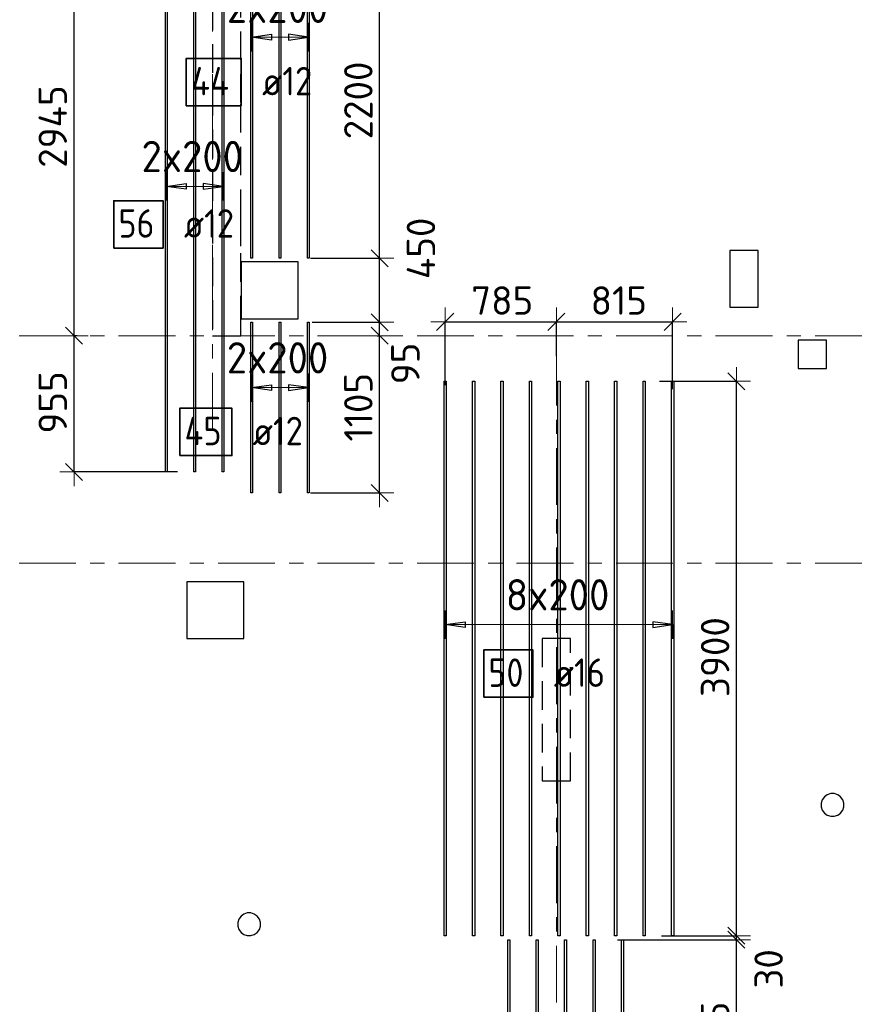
# Model space of a CAD drawing. Header units: metres. Extents: x -38 to 107, y -15 to 21.
# Tile 26 of 89: x 24.67 to 30.55, y 4.3 to 11.22. Entities that reach past the tile are written whole.
import ezdxf

# ---------------------------------------------------------------- set-up
doc = ezdxf.new("R2010")
doc.units = ezdxf.units.M
doc.header["$PDMODE"] = 65
for name, pattern in [('______11', [0.5, 0.4, -0.05, 0, -0.05]), ('______2', [0.27, 0.2, -0.07]), ('______5', [1.1, 0.8, -0.1, 0.1, -0.1])]:
    doc.linetypes.add(name, pattern=pattern)
for name, color, linetype, lineweight in [('XR$2$Осевая линия (1)', 7, '______5', 13), ('XR$3$Перекрытие (1)', 7, 'Continuous', 35), ('XR$3$Размерная линия (1)', 7, 'Continuous', 13)]:
    doc.layers.add(name, color=color, linetype=linetype, lineweight=lineweight)
for name, color, linetype, lineweight, true_color in [('XR$3$Арм.стержн.Доп. Арм верхн.зоны Х', 7, 'Continuous', 35, 0x8c8cff), ('XR$3$Арм.стержн.Доп. Арм. верхн.зоны У', 7, 'Continuous', 35, 0x739641), ('XR$5$Стена_ бетон несущ.', 7, 'Continuous', 70, 0xb4b496)]:
    doc.layers.add(name, color=color, linetype=linetype, lineweight=lineweight, true_color=true_color)
doc.styles.add('ISOCPEUR', font='txt')
doc.dimstyles.new('DIMSTYLE_3', dxfattribs={"dimtxt": 0.2, "dimasz": 0.2, "dimexe": 0, "dimexo": 0, "dimgap": 0.1, "dimtad": 2, "dimdec": 0, "dimlfac": 1000, "dimrnd": 5, "dimzin": 12, "dimdsep": 46, "dimtxsty": 'ISOCPEUR', "dimblk1": 'ALL_ML_STRICH', "dimblk2": 'ALL_ML_STRICH', "dimsah": 1, "dimcen": 0, "dimclrd": 7, "dimclre": 256, "dimclrt": 7, "dimadec": 0, "dimazin": 0, "dimtfac": 1, "dimtdec": 0, "dimtix": 1, "dimtmove": 2, "dimatfit": 3, "dimfxl": 0, "dimtzin": 0, "dimlwd": 0, "dimlwe": -3, "dimarcsym": 0})
doc.dimstyles.new('DIMSTYLE_7', dxfattribs={"dimtxt": 0.2, "dimasz": 0.2, "dimexe": 0, "dimexo": 0, "dimgap": 0.1, "dimtad": 0, "dimdec": 0, "dimlfac": 1000, "dimrnd": 5, "dimzin": 12, "dimdsep": 46, "dimtxsty": 'ISOCPEUR', "dimblk1": 'ALL_ML_STRICH', "dimblk2": 'ALL_ML_STRICH', "dimsah": 1, "dimcen": 0, "dimclrd": 7, "dimclre": 256, "dimclrt": 7, "dimadec": 0, "dimazin": 0, "dimtfac": 1, "dimtdec": 0, "dimtix": 1, "dimtmove": 2, "dimatfit": 3, "dimfxl": 0, "dimtvp": 1.2, "dimtzin": 0, "dimlwd": 0, "dimlwe": -3, "dimarcsym": 0})

# ---------------------------------------------------------------- blocks, each defined once
blk = doc.blocks.new('ALL_ML_STRICH')
at = {"color": 0, "linetype": 'ByBlock', "lineweight": -2}
for p, q in [((0, -0.5), (0, 0.5)), ((-1, 0), (0.5, 0)), ((-0.3, -0.3), (0.3, 0.3))]:
    blk.add_line(p, q, dxfattribs=at)
blk = doc.blocks.new('*D158')
at = {"layer": 'DEFPOINTS', "color": 7, "linetype": 'Continuous', "lineweight": 13, "transparency": 33554687}
for p in [(25.0977, 9), (25.0563, 8.0427), (25.803, 8.0427)]:
    blk.add_point(p, dxfattribs=at)
at = {"layer": 'XR$3$Размерная линия (1)', "color": 9, "linetype": 'Continuous', "lineweight": -2, "true_color": 0xc7c7c7, "transparency": 33554687}
for p, q in [((25.0777, 9), (25.0563, 9)), ((25.783, 8.0427), (25.0563, 8.0427))]:
    blk.add_line(p, q, dxfattribs=at)
at = {"layer": 'XR$3$Размерная линия (1)', "color": 7, "linetype": 'Continuous', "lineweight": -2, "transparency": 33554687}
blk.add_line((25.0563, 8.0427), (25.0563, 9), dxfattribs=at)
at = {"layer": 'XR$3$Размерная линия (1)', "color": 7, "linetype": 'Continuous', "lineweight": 13, "transparency": 33554687, "xscale": 0.2, "yscale": 0.2, "zscale": 0.2}
for p, rotation in [((25.0563, 9), 90), ((25.0563, 8.0427), 270)]:
    blk.add_blockref('ALL_ML_STRICH', p, dxfattribs=dict(at, rotation=rotation))
at = {"layer": 'XR$3$Размерная линия (1)', "color": 7, "linetype": 'Continuous', "lineweight": 13, "transparency": 33554687, "insert": (24.9063, 8.5314), "char_height": 0.2, "width": 0.6, "attachment_point": 5, "rotation": 90, "style": 'ISOCPEUR'}
blk.add_mtext('\\A1;{955}', dxfattribs=at)
blk = doc.blocks.new('*D159')
at = {"layer": 'DEFPOINTS', "color": 7, "linetype": 'Continuous', "lineweight": 13, "transparency": 33554687}
for p in [(25.7699, 11.9427), (25.0563, 9), (25.0977, 9)]:
    blk.add_point(p, dxfattribs=at)
at = {"layer": 'XR$3$Размерная линия (1)', "color": 9, "linetype": 'Continuous', "lineweight": -2, "true_color": 0xc7c7c7, "transparency": 33554687}
for p, q in [((25.7499, 11.9427), (25.0563, 11.9427)), ((25.0777, 9), (25.0563, 9))]:
    blk.add_line(p, q, dxfattribs=at)
at = {"layer": 'XR$3$Размерная линия (1)', "color": 7, "linetype": 'Continuous', "lineweight": -2, "transparency": 33554687}
blk.add_line((25.0563, 9), (25.0563, 11.9427), dxfattribs=at)
at = {"layer": 'XR$3$Размерная линия (1)', "color": 7, "linetype": 'Continuous', "lineweight": 13, "transparency": 33554687, "xscale": 0.2, "yscale": 0.2, "zscale": 0.2}
for p, rotation in [((25.0563, 11.9427), 90), ((25.0563, 9), 270)]:
    blk.add_blockref('ALL_ML_STRICH', p, dxfattribs=dict(at, rotation=rotation))
at = {"layer": 'XR$3$Размерная линия (1)', "color": 7, "linetype": 'Continuous', "lineweight": 13, "transparency": 33554687, "insert": (24.9063, 10.4714), "char_height": 0.2, "width": 0.8, "attachment_point": 5, "rotation": 90, "style": 'ISOCPEUR'}
blk.add_mtext('\\A1;{2945}', dxfattribs=at)
blk = doc.blocks.new('*D341')
at = {"layer": 'DEFPOINTS', "color": 7, "linetype": 'Continuous', "lineweight": 13, "transparency": 33554687}
for p in [(28.8594, 4.7528), (29.5064, 3.3), (29.7163, 3.3)]:
    blk.add_point(p, dxfattribs=at)
at = {"layer": 'XR$3$Размерная линия (1)', "color": 9, "linetype": 'Continuous', "lineweight": -2, "true_color": 0xc7c7c7, "transparency": 33554687}
for p, q in [((28.8794, 4.7528), (29.7163, 4.7528)), ((29.5264, 3.3), (29.7163, 3.3))]:
    blk.add_line(p, q, dxfattribs=at)
at = {"layer": 'XR$3$Размерная линия (1)', "color": 7, "linetype": 'Continuous', "lineweight": -2, "transparency": 33554687}
blk.add_line((29.7163, 3.3), (29.7163, 4.7528), dxfattribs=at)
at = {"layer": 'XR$3$Размерная линия (1)', "color": 7, "linetype": 'Continuous', "lineweight": 13, "transparency": 33554687, "xscale": 0.2, "yscale": 0.2, "zscale": 0.2}
for p, rotation in [((29.7163, 4.7528), 90), ((29.7163, 3.3), 270)]:
    blk.add_blockref('ALL_ML_STRICH', p, dxfattribs=dict(at, rotation=rotation))
at = {"layer": 'XR$3$Размерная линия (1)', "color": 7, "linetype": 'Continuous', "lineweight": 13, "transparency": 33554687, "insert": (29.5663, 4.0464), "char_height": 0.2, "width": 0.8, "attachment_point": 5, "rotation": 90, "style": 'ISOCPEUR'}
blk.add_mtext('\\A1;{1455}', dxfattribs=at)
blk = doc.blocks.new('*D342')
at = {"layer": 'DEFPOINTS', "color": 7, "linetype": 'Continuous', "lineweight": 13, "transparency": 33554687}
for p in [(29.1685, 4.7803), (28.8594, 4.7528), (29.7163, 4.7528)]:
    blk.add_point(p, dxfattribs=at)
at = {"layer": 'XR$3$Размерная линия (1)', "color": 9, "linetype": 'Continuous', "lineweight": -2, "true_color": 0xc7c7c7, "transparency": 33554687}
for p, q in [((29.1885, 4.7803), (29.7163, 4.7803)), ((28.8794, 4.7528), (29.7163, 4.7528))]:
    blk.add_line(p, q, dxfattribs=at)
at = {"layer": 'XR$3$Размерная линия (1)', "color": 7, "linetype": 'Continuous', "lineweight": -2, "transparency": 33554687}
blk.add_line((29.7163, 4.7528), (29.7163, 4.7803), dxfattribs=at)
at = {"layer": 'XR$3$Размерная линия (1)', "color": 7, "linetype": 'Continuous', "lineweight": 13, "transparency": 33554687, "xscale": 0.2, "yscale": 0.2, "zscale": 0.2}
for p, rotation in [((29.7163, 4.7528), 270), ((29.7163, 4.7803), 90)]:
    blk.add_blockref('ALL_ML_STRICH', p, dxfattribs=dict(at, rotation=rotation))
at = {"layer": 'XR$3$Размерная линия (1)', "color": 7, "linetype": 'Continuous', "lineweight": 13, "transparency": 33554687, "insert": (29.9429, 4.5475), "char_height": 0.2, "width": 0.4, "attachment_point": 5, "rotation": 90, "style": 'ISOCPEUR'}
blk.add_mtext('\\A1;{30}', dxfattribs=at)
blk = doc.blocks.new('*D343')
at = {"layer": 'DEFPOINTS', "color": 7, "linetype": 'Continuous', "lineweight": 13, "transparency": 33554687}
for p in [(29.1552, 8.6803), (29.1685, 4.7803), (29.7163, 4.7803)]:
    blk.add_point(p, dxfattribs=at)
at = {"layer": 'XR$3$Размерная линия (1)', "color": 9, "linetype": 'Continuous', "lineweight": -2, "true_color": 0xc7c7c7, "transparency": 33554687}
for p, q in [((29.1752, 8.6803), (29.7163, 8.6803)), ((29.1885, 4.7803), (29.7163, 4.7803))]:
    blk.add_line(p, q, dxfattribs=at)
at = {"layer": 'XR$3$Размерная линия (1)', "color": 7, "linetype": 'Continuous', "lineweight": -2, "transparency": 33554687}
blk.add_line((29.7163, 4.7803), (29.7163, 8.6803), dxfattribs=at)
at = {"layer": 'XR$3$Размерная линия (1)', "color": 7, "linetype": 'Continuous', "lineweight": 13, "transparency": 33554687, "xscale": 0.2, "yscale": 0.2, "zscale": 0.2}
for p, rotation in [((29.7163, 8.6803), 90), ((29.7163, 4.7803), 270)]:
    blk.add_blockref('ALL_ML_STRICH', p, dxfattribs=dict(at, rotation=rotation))
at = {"layer": 'XR$3$Размерная линия (1)', "color": 7, "linetype": 'Continuous', "lineweight": 13, "transparency": 33554687, "insert": (29.5663, 6.7403), "char_height": 0.2, "width": 0.8, "attachment_point": 5, "rotation": 90, "style": 'ISOCPEUR'}
blk.add_mtext('\\A1;{3900}', dxfattribs=at)
blk = doc.blocks.new('*D344')
at = {"layer": 'DEFPOINTS', "color": 7, "linetype": 'Continuous', "lineweight": 13, "transparency": 33554687}
for p in [(27.6674, 9.0981), (28.45, 8.8366), (27.6674, 8.6335)]:
    blk.add_point(p, dxfattribs=at)
at = {"layer": 'XR$3$Размерная линия (1)', "color": 9, "linetype": 'Continuous', "lineweight": -2, "true_color": 0xc7c7c7, "transparency": 33554687}
for p, q in [((27.6674, 8.6535), (27.6674, 9.0981)), ((28.45, 8.8566), (28.45, 9.0981))]:
    blk.add_line(p, q, dxfattribs=at)
at = {"layer": 'XR$3$Размерная линия (1)', "color": 7, "linetype": 'Continuous', "lineweight": -2, "transparency": 33554687}
blk.add_line((27.6674, 9.0981), (28.45, 9.0981), dxfattribs=at)
at = {"layer": 'XR$3$Размерная линия (1)', "color": 7, "linetype": 'Continuous', "lineweight": 13, "transparency": 33554687, "xscale": 0.2, "yscale": 0.2, "zscale": 0.2, "rotation": 180}
blk.add_blockref('ALL_ML_STRICH', (27.6674, 9.0981), dxfattribs=at)
at = {"layer": 'XR$3$Размерная линия (1)', "color": 7, "linetype": 'Continuous', "lineweight": 13, "transparency": 33554687, "xscale": 0.2, "yscale": 0.2, "zscale": 0.2}
blk.add_blockref('ALL_ML_STRICH', (28.45, 9.0981), dxfattribs=at)
at = {"layer": 'XR$3$Размерная линия (1)', "color": 7, "linetype": 'Continuous', "lineweight": 13, "transparency": 33554687, "insert": (28.0687, 9.2481), "char_height": 0.2, "width": 0.6, "attachment_point": 5, "style": 'ISOCPEUR'}
blk.add_mtext('\\A1;{785}', dxfattribs=at)
blk = doc.blocks.new('*D345')
at = {"layer": 'DEFPOINTS', "color": 7, "linetype": 'Continuous', "lineweight": 13, "transparency": 33554687}
for p in [(28.45, 9.0981), (28.45, 8.8366), (29.2674, 8.6048)]:
    blk.add_point(p, dxfattribs=at)
at = {"layer": 'XR$3$Размерная линия (1)', "color": 9, "linetype": 'Continuous', "lineweight": -2, "true_color": 0xc7c7c7, "transparency": 33554687}
for p, q in [((28.45, 8.8566), (28.45, 9.0981)), ((29.2674, 8.6248), (29.2674, 9.0981))]:
    blk.add_line(p, q, dxfattribs=at)
at = {"layer": 'XR$3$Размерная линия (1)', "color": 7, "linetype": 'Continuous', "lineweight": -2, "transparency": 33554687}
blk.add_line((28.45, 9.0981), (29.2674, 9.0981), dxfattribs=at)
at = {"layer": 'XR$3$Размерная линия (1)', "color": 7, "linetype": 'Continuous', "lineweight": 13, "transparency": 33554687, "xscale": 0.2, "yscale": 0.2, "zscale": 0.2, "rotation": 180}
blk.add_blockref('ALL_ML_STRICH', (28.45, 9.0981), dxfattribs=at)
at = {"layer": 'XR$3$Размерная линия (1)', "color": 7, "linetype": 'Continuous', "lineweight": 13, "transparency": 33554687, "xscale": 0.2, "yscale": 0.2, "zscale": 0.2}
blk.add_blockref('ALL_ML_STRICH', (29.2674, 9.0981), dxfattribs=at)
at = {"layer": 'XR$3$Размерная линия (1)', "color": 7, "linetype": 'Continuous', "lineweight": 13, "transparency": 33554687, "insert": (28.8887, 9.2481), "char_height": 0.2, "width": 0.6, "attachment_point": 5, "style": 'ISOCPEUR'}
blk.add_mtext('\\A1;{815}', dxfattribs=at)
blk = doc.blocks.new('*D350')
at = {"layer": 'DEFPOINTS', "color": 7, "linetype": 'Continuous', "lineweight": 13, "transparency": 33554687}
for p in [(27.1685, 9), (26.699, 7.8952), (27.2063, 7.8952)]:
    blk.add_point(p, dxfattribs=at)
at = {"layer": 'XR$3$Размерная линия (1)', "color": 9, "linetype": 'Continuous', "lineweight": -2, "true_color": 0xc7c7c7, "transparency": 33554687}
for p, q in [((27.1885, 9), (27.2063, 9)), ((26.719, 7.8952), (27.2063, 7.8952))]:
    blk.add_line(p, q, dxfattribs=at)
at = {"layer": 'XR$3$Размерная линия (1)', "color": 7, "linetype": 'Continuous', "lineweight": -2, "transparency": 33554687}
blk.add_line((27.2063, 7.8952), (27.2063, 9), dxfattribs=at)
at = {"layer": 'XR$3$Размерная линия (1)', "color": 7, "linetype": 'Continuous', "lineweight": 13, "transparency": 33554687, "xscale": 0.2, "yscale": 0.2, "zscale": 0.2}
for p, rotation in [((27.2063, 9), 90), ((27.2063, 7.8952), 270)]:
    blk.add_blockref('ALL_ML_STRICH', p, dxfattribs=dict(at, rotation=rotation))
at = {"layer": 'XR$3$Размерная линия (1)', "color": 7, "linetype": 'Continuous', "lineweight": 13, "transparency": 33554687, "insert": (27.0563, 8.4976), "char_height": 0.2, "width": 0.8, "attachment_point": 5, "rotation": 90, "style": 'ISOCPEUR'}
blk.add_mtext('\\A1;{1105}', dxfattribs=at)
blk = doc.blocks.new('*D351')
at = {"layer": 'DEFPOINTS', "color": 7, "linetype": 'Continuous', "lineweight": 13, "transparency": 33554687}
for p in [(26.711, 9.0952), (27.1685, 9), (27.2063, 9)]:
    blk.add_point(p, dxfattribs=at)
at = {"layer": 'XR$3$Размерная линия (1)', "color": 9, "linetype": 'Continuous', "lineweight": -2, "true_color": 0xc7c7c7, "transparency": 33554687}
for p, q in [((26.731, 9.0952), (27.2063, 9.0952)), ((27.1885, 9), (27.2063, 9))]:
    blk.add_line(p, q, dxfattribs=at)
at = {"layer": 'XR$3$Размерная линия (1)', "color": 7, "linetype": 'Continuous', "lineweight": -2, "transparency": 33554687}
blk.add_line((27.2063, 9), (27.2063, 9.0952), dxfattribs=at)
at = {"layer": 'XR$3$Размерная линия (1)', "color": 7, "linetype": 'Continuous', "lineweight": 13, "transparency": 33554687, "xscale": 0.2, "yscale": 0.2, "zscale": 0.2}
for p, rotation in [((27.2063, 9), 270), ((27.2063, 9.0952), 90)]:
    blk.add_blockref('ALL_ML_STRICH', p, dxfattribs=dict(at, rotation=rotation))
at = {"layer": 'XR$3$Размерная линия (1)', "color": 7, "linetype": 'Continuous', "lineweight": 13, "transparency": 33554687, "insert": (27.3873, 8.8051), "char_height": 0.2, "width": 0.4, "attachment_point": 5, "rotation": 90, "style": 'ISOCPEUR'}
blk.add_mtext('\\A1;{95}', dxfattribs=at)
blk = doc.blocks.new('*D352')
at = {"layer": 'DEFPOINTS', "color": 7, "linetype": 'Continuous', "lineweight": 13, "transparency": 33554687}
for p in [(26.699, 9.5452), (26.711, 9.0952), (27.2063, 9.0952)]:
    blk.add_point(p, dxfattribs=at)
at = {"layer": 'XR$3$Размерная линия (1)', "color": 9, "linetype": 'Continuous', "lineweight": -2, "true_color": 0xc7c7c7, "transparency": 33554687}
for p, q in [((26.719, 9.5452), (27.2063, 9.5452)), ((26.731, 9.0952), (27.2063, 9.0952))]:
    blk.add_line(p, q, dxfattribs=at)
at = {"layer": 'XR$3$Размерная линия (1)', "color": 7, "linetype": 'Continuous', "lineweight": -2, "transparency": 33554687}
blk.add_line((27.2063, 9.0952), (27.2063, 9.5452), dxfattribs=at)
at = {"layer": 'XR$3$Размерная линия (1)', "color": 7, "linetype": 'Continuous', "lineweight": 13, "transparency": 33554687, "xscale": 0.2, "yscale": 0.2, "zscale": 0.2}
for p, rotation in [((27.2063, 9.5452), 90), ((27.2063, 9.0952), 270)]:
    blk.add_blockref('ALL_ML_STRICH', p, dxfattribs=dict(at, rotation=rotation))
at = {"layer": 'XR$3$Размерная линия (1)', "color": 7, "linetype": 'Continuous', "lineweight": 13, "transparency": 33554687, "insert": (27.4968, 9.6147), "char_height": 0.2, "width": 0.6, "attachment_point": 5, "rotation": 90, "style": 'ISOCPEUR'}
blk.add_mtext('\\A1;{450}', dxfattribs=at)
blk = doc.blocks.new('*D353')
at = {"layer": 'DEFPOINTS', "color": 7, "linetype": 'Continuous', "lineweight": 13, "transparency": 33554687}
for p in [(26.711, 11.7452), (26.699, 9.5452), (27.2063, 9.5452)]:
    blk.add_point(p, dxfattribs=at)
at = {"layer": 'XR$3$Размерная линия (1)', "color": 9, "linetype": 'Continuous', "lineweight": -2, "true_color": 0xc7c7c7, "transparency": 33554687}
for p, q in [((26.731, 11.7452), (27.2063, 11.7452)), ((26.719, 9.5452), (27.2063, 9.5452))]:
    blk.add_line(p, q, dxfattribs=at)
at = {"layer": 'XR$3$Размерная линия (1)', "color": 7, "linetype": 'Continuous', "lineweight": -2, "transparency": 33554687}
blk.add_line((27.2063, 9.5452), (27.2063, 11.7452), dxfattribs=at)
at = {"layer": 'XR$3$Размерная линия (1)', "color": 7, "linetype": 'Continuous', "lineweight": 13, "transparency": 33554687, "xscale": 0.2, "yscale": 0.2, "zscale": 0.2}
for p, rotation in [((27.2063, 11.7452), 90), ((27.2063, 9.5452), 270)]:
    blk.add_blockref('ALL_ML_STRICH', p, dxfattribs=dict(at, rotation=rotation))
at = {"layer": 'XR$3$Размерная линия (1)', "color": 7, "linetype": 'Continuous', "lineweight": 13, "transparency": 33554687, "insert": (27.0563, 10.6552), "char_height": 0.2, "width": 0.8, "attachment_point": 5, "rotation": 90, "style": 'ISOCPEUR'}
blk.add_mtext('\\A1;{2200}', dxfattribs=at)

msp = doc.modelspace()

# ---------------------------------------------------------------- linework, layer by layer
at = {"layer": 'XR$2$Осевая линия (1)', "color": 253, "linetype": '______11', "lineweight": 13, "true_color": 0xa0a0a0, "transparency": 33554687}
for p, q in [((26.03, 8.34), (26.03, 19.78)), ((-2.63, 9), (62.6, 9)), ((28.45, -3.39), (28.45, 8.92)), ((-2.63, 7.4), (62.6, 7.4))]:
    msp.add_line(p, q, dxfattribs=at)
at = {"layer": 'XR$3$Арм.стержн.Доп. Арм верхн.зоны Х', "color": 253, "linetype": 'Continuous', "lineweight": -3, "true_color": 0xa0a0a0, "transparency": 33554687}
for p, q in [((25.705, 10.0509), (25.705, 10.1509)), ((26.105, 10.0509), (26.105, 10.1509)), ((25.705, 10.0509), (25.705, 9.9509)), ((26.105, 10.0509), (26.105, 9.9509)), ((27.6674, 6.9685), (27.6674, 7.0685)), ((29.2674, 6.9685), (29.2674, 7.0685)), ((27.6674, 6.9685), (27.6674, 6.8685)), ((29.2674, 6.9685), (29.2674, 6.8685))]:
    msp.add_line(p, q, dxfattribs=at)
at = {"layer": 'XR$3$Арм.стержн.Доп. Арм верхн.зоны Х', "color": 7, "linetype": 'Continuous', "lineweight": 25, "transparency": 33554687}
for p, q in [((25.705, 10.0509), (25.845, 10.0709)), ((25.845, 10.0309), (25.705, 10.0509)), ((25.845, 10.0709), (25.845, 10.0309)), ((26.105, 10.0509), (25.965, 10.0709)), ((25.965, 10.0709), (25.965, 10.0309)), ((25.965, 10.0309), (26.105, 10.0509)), ((27.6674, 6.9685), (27.8074, 6.9885)), ((27.8074, 6.9485), (27.6674, 6.9685)), ((27.8074, 6.9885), (27.8074, 6.9485)), ((29.2674, 6.9685), (29.1274, 6.9885)), ((29.1274, 6.9885), (29.1274, 6.9485)), ((29.1274, 6.9485), (29.2674, 6.9685))]:
    msp.add_line(p, q, dxfattribs=at)
at = {"layer": 'XR$3$Арм.стержн.Доп. Арм верхн.зоны Х', "color": 7, "linetype": 'Continuous', "lineweight": 13, "transparency": 33554687}
for p, q in [((25.705, 10.0509), (25.705, 10.0509)), ((25.705, 10.0509), (26.105, 10.0509)), ((26.105, 10.0509), (26.105, 10.0509)), ((27.6674, 6.9685), (27.6674, 6.9685)), ((29.2674, 6.9685), (29.2674, 6.9685))]:
    msp.add_line(p, q, dxfattribs=at)
at = {"layer": 'XR$3$Арм.стержн.Доп. Арм верхн.зоны Х', "color": 34, "linetype": 'Continuous', "lineweight": 25, "transparency": 33554687}
for points in [[(25.699, 8.0427), (25.699, 11.9427), (25.711, 11.9427), (25.711, 8.0427), (25.699, 8.0427)], [(25.899, 8.0427), (25.899, 11.9427), (25.911, 11.9427), (25.911, 8.0427), (25.899, 8.0427)], [(26.099, 8.0427), (26.099, 11.9427), (26.111, 11.9427), (26.111, 8.0427), (26.099, 8.0427)]]:
    msp.add_lwpolyline(points, dxfattribs=at)
at = {"layer": 'XR$3$Арм.стержн.Доп. Арм верхн.зоны Х', "color": 7, "linetype": 'Continuous', "lineweight": 35, "transparency": 33554687}
for points in [[(25.3358, 9.6167), (25.6825, 9.6167), (25.6825, 9.9501), (25.3358, 9.9501), (25.3358, 9.6167)], [(27.9382, 6.4574), (28.2849, 6.4574), (28.2849, 6.7907), (27.9382, 6.7907), (27.9382, 6.4574)]]:
    msp.add_lwpolyline(points, dxfattribs=at)
at = {"layer": 'XR$3$Арм.стержн.Доп. Арм верхн.зоны Х', "color": 7, "linetype": 'Continuous', "lineweight": 25, "transparency": 33554687}
for points in [[(27.6594, 4.7803), (27.6594, 8.6803), (27.6754, 8.6803), (27.6754, 4.7803), (27.6594, 4.7803)], [(27.8594, 4.7803), (27.8594, 8.6803), (27.8754, 8.6803), (27.8754, 4.7803), (27.8594, 4.7803)], [(28.0594, 4.7803), (28.0594, 8.6803), (28.0754, 8.6803), (28.0754, 4.7803), (28.0594, 4.7803)], [(28.2594, 4.7803), (28.2594, 8.6803), (28.2754, 8.6803), (28.2754, 4.7803), (28.2594, 4.7803)], [(28.4594, 4.7803), (28.4594, 8.6803), (28.4754, 8.6803), (28.4754, 4.7803), (28.4594, 4.7803)], [(28.6594, 4.7803), (28.6594, 8.6803), (28.6754, 8.6803), (28.6754, 4.7803), (28.6594, 4.7803)], [(28.8594, 4.7803), (28.8594, 8.6803), (28.8754, 8.6803), (28.8754, 4.7803), (28.8594, 4.7803)], [(29.0594, 4.7803), (29.0594, 8.6803), (29.0754, 8.6803), (29.0754, 4.7803), (29.0594, 4.7803)], [(29.2594, 4.7803), (29.2594, 8.6803), (29.2754, 8.6803), (29.2754, 4.7803), (29.2594, 4.7803)], [(28.1075, 1.8028), (28.1075, 4.7528), (28.1215, 4.7528), (28.1215, 1.8028), (28.1075, 1.8028)], [(28.3075, 1.8028), (28.3075, 4.7528), (28.3215, 4.7528), (28.3215, 1.8028), (28.3075, 1.8028)], [(28.5075, 1.8028), (28.5075, 4.7528), (28.5215, 4.7528), (28.5215, 1.8028), (28.5075, 1.8028)], [(28.7075, 1.8028), (28.7075, 4.7528), (28.7215, 4.7528), (28.7215, 1.8028), (28.7075, 1.8028)], [(28.9075, 1.8028), (28.9075, 4.7528), (28.9215, 4.7528), (28.9215, 1.8028), (28.9075, 1.8028)]]:
    msp.add_lwpolyline(points, dxfattribs=at)
at = {"layer": 'XR$3$Арм.стержн.Доп. Арм верхн.зоны Х', "color": 7, "linetype": 'Continuous', "lineweight": 13, "transparency": 33554687}
msp.add_lwpolyline([(27.6674, 6.9685), (27.8944, 6.9685), (27.8944, 6.9685), (29.2674, 6.9685)], dxfattribs=at)
at = {"layer": 'XR$3$Арм.стержн.Доп. Арм. верхн.зоны У', "color": 253, "linetype": 'Continuous', "lineweight": -3, "true_color": 0xa0a0a0, "transparency": 33554687}
for p, q in [((26.305, 11.1001), (26.305, 11.2001)), ((26.705, 11.1001), (26.705, 11.2001)), ((26.305, 11.1001), (26.305, 11.0001)), ((26.705, 11.1001), (26.705, 11.0001)), ((26.305, 8.6352), (26.305, 8.7352)), ((26.705, 8.6352), (26.705, 8.7352)), ((26.305, 8.6352), (26.305, 8.5352)), ((26.705, 8.6352), (26.705, 8.5352))]:
    msp.add_line(p, q, dxfattribs=at)
at = {"layer": 'XR$3$Арм.стержн.Доп. Арм. верхн.зоны У', "color": 7, "linetype": 'Continuous', "lineweight": 25, "transparency": 33554687}
for p, q in [((26.305, 11.1001), (26.445, 11.1201)), ((26.445, 11.0801), (26.305, 11.1001)), ((26.445, 11.1201), (26.445, 11.0801)), ((26.705, 11.1001), (26.565, 11.1201)), ((26.565, 11.1201), (26.565, 11.0801)), ((26.565, 11.0801), (26.705, 11.1001)), ((26.305, 8.6352), (26.445, 8.6552)), ((26.445, 8.6152), (26.305, 8.6352)), ((26.445, 8.6552), (26.445, 8.6152)), ((26.705, 8.6352), (26.565, 8.6552)), ((26.565, 8.6552), (26.565, 8.6152)), ((26.565, 8.6152), (26.705, 8.6352))]:
    msp.add_line(p, q, dxfattribs=at)
at = {"layer": 'XR$3$Арм.стержн.Доп. Арм. верхн.зоны У', "color": 7, "linetype": 'Continuous', "lineweight": 13, "transparency": 33554687}
for p, q in [((26.305, 11.1001), (26.305, 11.1001)), ((26.305, 11.1001), (26.705, 11.1001)), ((26.705, 11.1001), (26.705, 11.1001)), ((26.305, 8.6352), (26.305, 8.6352)), ((26.305, 8.6352), (26.705, 8.6352)), ((26.705, 8.6352), (26.705, 8.6352))]:
    msp.add_line(p, q, dxfattribs=at)
at = {"layer": 'XR$3$Арм.стержн.Доп. Арм. верхн.зоны У', "color": 34, "linetype": 'Continuous', "lineweight": 25, "transparency": 33554687}
for points in [[(26.299, 9.5452), (26.299, 11.7452), (26.311, 11.7452), (26.311, 9.5452), (26.299, 9.5452)], [(26.499, 9.5452), (26.499, 11.7452), (26.511, 11.7452), (26.511, 9.5452), (26.499, 9.5452)], [(26.699, 9.5452), (26.699, 11.7452), (26.711, 11.7452), (26.711, 9.5452), (26.699, 9.5452)], [(26.311, 9.0952), (26.311, 7.8952), (26.299, 7.8952), (26.299, 9.0952), (26.311, 9.0952)], [(26.511, 9.0952), (26.511, 7.8952), (26.499, 7.8952), (26.499, 9.0952), (26.511, 9.0952)], [(26.711, 9.0952), (26.711, 7.8952), (26.699, 7.8952), (26.699, 9.0952), (26.711, 9.0952)]]:
    msp.add_lwpolyline(points, dxfattribs=at)
at = {"layer": 'XR$3$Арм.стержн.Доп. Арм. верхн.зоны У', "color": 7, "linetype": 'Continuous', "lineweight": 35, "transparency": 33554687}
for points in [[(25.846, 10.6174), (26.2327, 10.6174), (26.2327, 10.9508), (25.846, 10.9508), (25.846, 10.6174)], [(25.8002, 8.1569), (26.1669, 8.1569), (26.1669, 8.4903), (25.8002, 8.4903), (25.8002, 8.1569)]]:
    msp.add_lwpolyline(points, dxfattribs=at)
at = {"layer": 'XR$3$Перекрытие (1)', "color": 7, "linetype": 'Continuous', "lineweight": 25, "transparency": 33554687}
for p, q in [((29.6691, 9.6002), (29.6691, 9.2003)), ((29.8691, 9.6002), (29.6691, 9.6002)), ((29.8691, 9.2003), (29.8691, 9.6002)), ((26.232, 9.5202), (26.232, 9.1202)), ((26.632, 9.5202), (26.232, 9.5202)), ((26.632, 9.1202), (26.632, 9.5202)), ((29.6691, 9.2003), (29.8691, 9.2003)), ((26.232, 9.1202), (26.632, 9.1202)), ((30.15, 8.9702), (30.15, 8.7702)), ((30.35, 8.9702), (30.15, 8.9702)), ((30.35, 8.7702), (30.35, 8.9702)), ((30.15, 8.7702), (30.35, 8.7702)), ((25.8501, 7.2702), (25.8501, 6.8702)), ((26.2501, 7.2702), (25.8501, 7.2702)), ((26.2501, 6.8702), (26.2501, 7.2702)), ((25.8501, 6.8702), (26.2501, 6.8702)), ((30.3349, 5.7573), (30.3201, 5.7369)), ((30.3553, 5.7721), (30.3349, 5.7573)), ((30.3793, 5.7799), (30.3553, 5.7721)), ((30.4046, 5.7799), (30.3793, 5.7799)), ((30.4286, 5.7721), (30.4046, 5.7799)), ((30.449, 5.7573), (30.4286, 5.7721)), ((30.4638, 5.7369), (30.449, 5.7573)), ((30.3201, 5.7369), (30.3123, 5.7129)), ((30.3123, 5.7129), (30.3123, 5.6876)), ((30.3123, 5.6876), (30.3201, 5.6636)), ((30.4716, 5.7129), (30.4638, 5.7369)), ((30.4638, 5.6636), (30.4716, 5.6876)), ((30.4716, 5.6876), (30.4716, 5.7129)), ((30.3201, 5.6636), (30.3349, 5.6432)), ((30.3349, 5.6432), (30.3553, 5.6284)), ((30.3553, 5.6284), (30.3793, 5.6206)), ((30.3793, 5.6206), (30.4046, 5.6206)), ((30.4046, 5.6206), (30.4286, 5.6284)), ((30.4286, 5.6284), (30.449, 5.6432)), ((30.449, 5.6432), (30.4638, 5.6636)), ((26.231, 4.918), (26.2162, 4.8976)), ((26.2514, 4.9328), (26.231, 4.918)), ((26.2754, 4.9406), (26.2514, 4.9328)), ((26.3006, 4.9406), (26.2754, 4.9406)), ((26.3246, 4.9328), (26.3006, 4.9406)), ((26.3451, 4.918), (26.3246, 4.9328)), ((26.3599, 4.8976), (26.3451, 4.918)), ((26.2162, 4.8976), (26.2084, 4.8736)), ((26.2084, 4.8736), (26.2084, 4.8483)), ((26.2084, 4.8483), (26.2162, 4.8243)), ((26.3677, 4.8736), (26.3599, 4.8976)), ((26.3599, 4.8243), (26.3677, 4.8483)), ((26.3677, 4.8483), (26.3677, 4.8736)), ((26.2162, 4.8243), (26.231, 4.8039)), ((26.231, 4.8039), (26.2514, 4.7891)), ((26.2514, 4.7891), (26.2754, 4.7813)), ((26.2754, 4.7813), (26.3006, 4.7813)), ((26.3006, 4.7813), (26.3246, 4.7891)), ((26.3246, 4.7891), (26.3451, 4.8039)), ((26.3451, 4.8039), (26.3599, 4.8243))]:
    msp.add_line(p, q, dxfattribs=at)
at = {"layer": 'XR$5$Стена_ бетон несущ.', "color": 253, "linetype": '______2', "lineweight": -3, "true_color": 0xa0a0a0, "transparency": 33554687}
for p, q in [((26.03, 16.45), (26.03, 9)), ((26.23, 10.6396), (26.23, 15.35)), ((26.23, 9.8294), (26.23, 10.6396)), ((26.23, 9.6294), (26.23, 9.8294)), ((26.23, 9.08), (26.23, 9.6294)), ((26.23, 9), (26.23, 9.08)), ((26.03, 9), (26.229, 9)), ((26.229, 9), (26.23, 9)), ((28.55, 6.87), (28.35, 6.87)), ((28.35, 6.87), (28.35, 5.87)), ((28.55, 5.87), (28.55, 6.87)), ((28.35, 5.87), (28.55, 5.87))]:
    msp.add_line(p, q, dxfattribs=at)

# ---------------------------------------------------------------- texts
at = {"layer": 'XR$3$Арм.стержн.Доп. Арм верхн.зоны Х', "color": 7, "linetype": 'Continuous', "lineweight": 13, "transparency": 33554687, "char_height": 0.22, "width": 0.873359, "attachment_point": 7, "style": 'ISOCPEUR'}
for s, insert in [('\\W0.95;2x200', (25.531, 10.1509)), ('\\W0.95;8x200', (28.0934, 7.0685))]:
    msp.add_mtext(s, dxfattribs=dict(at, insert=insert))
at = {"layer": 'XR$3$Арм.стержн.Доп. Арм верхн.зоны Х', "color": 7, "linetype": 'Continuous', "lineweight": 25, "transparency": 33554687, "char_height": 0.2, "attachment_point": 7, "style": 'ISOCPEUR'}
for s, insert, width in [('\\W0.87;56', (25.3691, 9.6901), 0.367208), ('\\W0.89; ø12 ', (25.7158, 9.6901), 0.749105), ('\\W0.87;50', (27.9716, 6.5307), 0.367208), ('\\W0.89; ø16 ', (28.3182, 6.5307), 0.749105)]:
    msp.add_mtext(s, dxfattribs=dict(at, insert=insert, width=width))
at = {"layer": 'XR$3$Арм.стержн.Доп. Арм. верхн.зоны У', "color": 7, "linetype": 'Continuous', "lineweight": 13, "transparency": 33554687, "char_height": 0.22, "width": 0.873359, "attachment_point": 7, "style": 'ISOCPEUR'}
for insert in [(26.131, 11.2001), (26.131, 8.7352)]:
    msp.add_mtext('\\W0.95;2x200', dxfattribs=dict(at, insert=insert))
at = {"layer": 'XR$3$Арм.стержн.Доп. Арм. верхн.зоны У', "color": 7, "linetype": 'Continuous', "lineweight": 25, "transparency": 33554687, "char_height": 0.2, "attachment_point": 7, "style": 'ISOCPEUR'}
for s, insert, width in [('\\W0.89;44', (25.8793, 10.6908), 0.408699), ('\\W0.89; ø12 ', (26.266, 10.6908), 0.749105), ('\\W0.88;45', (25.8336, 8.2303), 0.387995), ('\\W0.89; ø12 ', (26.2002, 8.2303), 0.749105)]:
    msp.add_mtext(s, dxfattribs=dict(at, insert=insert, width=width))

# ---------------------------------------------------------------- dimensions: what is measured, and where the dimension line sits
at = {"layer": 'XR$3$Размерная линия (1)', "color": 7, "linetype": 'Continuous', "lineweight": 13, "transparency": 33554687}
for base, p1, p2, dimstyle, picture, middle in [((25.0563, 11.9427), (25.0777, 9), (25.7499, 11.9427), 'DIMSTYLE_3', '*D159', (24.9063, 10.4714)), ((27.2063, 11.7452), (26.719, 9.5452), (26.731, 11.7452), 'DIMSTYLE_3', '*D353', (27.0563, 10.6552)), ((27.2063, 9.5452), (26.731, 9.0952), (26.719, 9.5452), 'DIMSTYLE_7', '*D352', (27.4968, 9.6147)), ((27.2063, 9.0952), (27.1885, 9), (26.731, 9.0952), 'DIMSTYLE_7', '*D351', (27.3873, 8.8051)), ((25.0563, 9), (25.783, 8.0427), (25.0777, 9), 'DIMSTYLE_3', '*D158', (24.9063, 8.5314)), ((27.2063, 9), (26.719, 7.8952), (27.1885, 9), 'DIMSTYLE_3', '*D350', (27.0563, 8.4976)), ((29.7163, 8.6803), (29.1885, 4.7803), (29.1752, 8.6803), 'DIMSTYLE_3', '*D343', (29.5663, 6.7403)), ((29.71634, 4.78028), (28.87944, 4.75276), (29.18852, 4.78028), 'DIMSTYLE_7', '*D342', (29.94292, 4.54755)), ((29.7163, 4.7528), (29.5264, 3.3), (28.8794, 4.7528), 'DIMSTYLE_3', '*D341', (29.5663, 4.0464))]:
    dim = msp.add_linear_dim(base=base, p1=p1, p2=p2, angle=90, dimstyle=dimstyle, override={"dimpost": '<>', "dimclrd": 7, "dimclre": 9, "dimclrt": 7, "dimlwd": 0, "dimlwe": 65533}, dxfattribs=at)
    dim.commit()
    dim.dimension.update_dxf_attribs({"geometry": picture, "text_midpoint": middle, "dimtype": 160})
for base, p1, p2, picture, middle in [((28.45, 9.0981), (27.6674, 8.6535), (28.45, 8.8566), '*D344', (28.0687, 9.2481)), ((29.2674, 9.0981), (28.45, 8.8566), (29.2674, 8.6248), '*D345', (28.8887, 9.2481))]:
    dim = msp.add_linear_dim(base=base, p1=p1, p2=p2, dimstyle='DIMSTYLE_3', override={"dimpost": '<>', "dimclrd": 7, "dimclre": 9, "dimclrt": 7, "dimlwd": 0, "dimlwe": 65533}, dxfattribs=at)
    dim.commit()
    dim.dimension.update_dxf_attribs({"geometry": picture, "text_midpoint": middle, "dimtype": 160})

doc.saveas('drawing.dxf')
